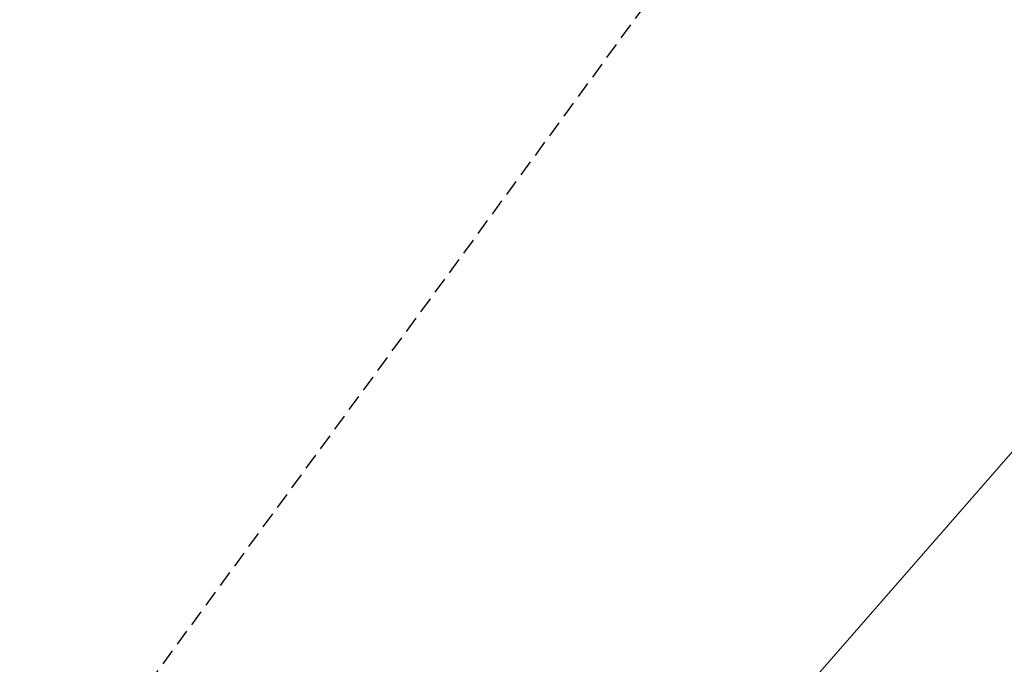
# Model space of a CAD drawing. Header units: metres. Extents: x 6540907 to 6541833, y 5893434 to 5894895.
# Tile 11 of 256: x 6540947 to 6540983, y 5893612 to 5893636. Entities that reach past the tile are written whole.
import ezdxf

# ---------------------------------------------------------------- set-up
doc = ezdxf.new("R2010")
doc.units = ezdxf.units.M
doc.header["$MEASUREMENT"] = 0
doc.linetypes.add('2', pattern=[0.9, 0.6, -0.3])
doc.layers.add('woda stojąca', color=251, linetype='CONTINUOUS', lineweight=9)
doc.layers.add('Zakres', color=252, linetype='CONTINUOUS', lineweight=15)

msp = doc.modelspace()

# ---------------------------------------------------------------- linework, layer by layer
at = {"layer": 'woda stojąca', "linetype": 'Continuous', "lineweight": 18, "flags": 128}
msp.add_lwpolyline([(6540907.06, 5893551.52), (6540908.8, 5893553.343), (6540915.93, 5893559.893), (6540921.96, 5893564.723), (6540933.44, 5893577.593), (6540944.84, 5893585.783), (6540956.32, 5893594.783), (6540968.69, 5893605.193), (6540976.33, 5893611.183), (6540989.91, 5893626.723), (6540994.84, 5893634.553), (6541002.18, 5893649.033), (6541014.56, 5893655.533), (6541020.38, 5893659.203), (6541022.69, 5893664.113), (6541025.77, 5893665.143), (6541033.93, 5893669.823), (6541046.31, 5893678.023), (6541063.19, 5893689.683), (6541068.21, 5893694.263), (6541072.59, 5893699.483), (6541074.57, 5893702.573), (6541086.39, 5893706.053)], dxfattribs=at)
at = {"layer": 'Zakres', "linetype": '2', "lineweight": 25, "flags": 128}
msp.add_lwpolyline([(6541682.61, 5893538.602), (6541557.28, 5893643.783), (6541380.44, 5893717.283), (6541307.38, 5893706.193), (6541211.66, 5893744.233), (6541170.76, 5893749.163), (6541137.92, 5893734.863), (6541058.11, 5893726.893), (6540997.5, 5893673.663), (6540930.81, 5893582.593)], dxfattribs=at)

doc.saveas('drawing.dxf')
